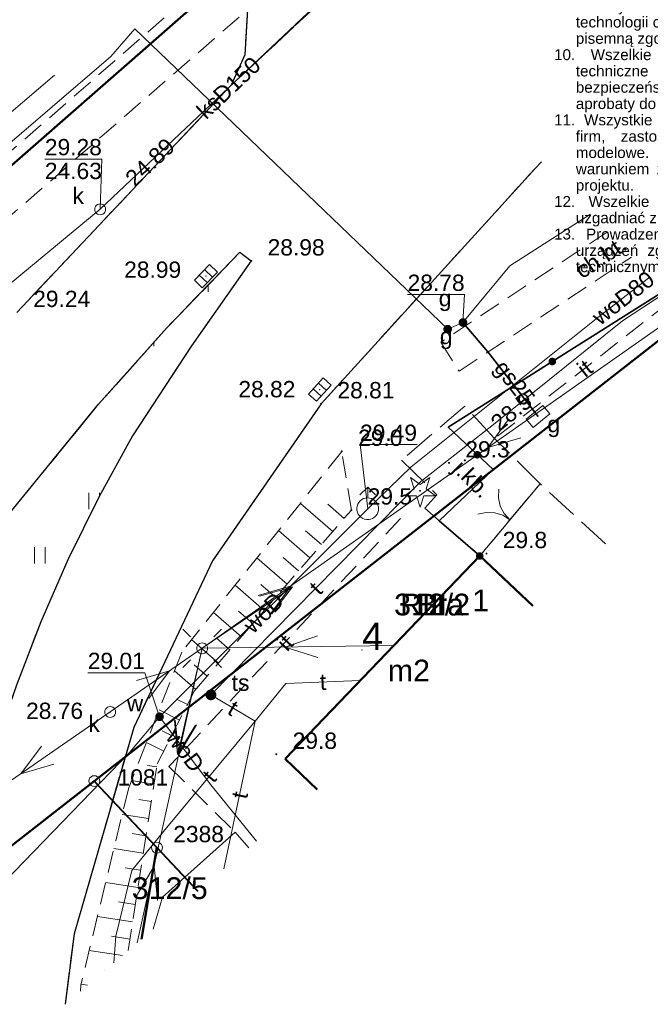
# Model space of a CAD drawing. Extents: x 5499164 to 5499301, y 5902019 to 5902134.
# Tile 8 of 18: x 5499254 to 5499283, y 5902050 to 5902095. Entities that reach past the tile are written whole.
import ezdxf
from ezdxf.enums import TextEntityAlignment as Align

# ---------------------------------------------------------------- set-up
doc = ezdxf.new("R2010")
doc.units = 0
doc.header["$PDSIZE"] = 0.75
for name, pattern in [('PRZER1-1', [2, 1, -1]), ('PRZER2-1', [3, 2, -1]), ('PRZER3-1', [4, 3, -1])]:
    doc.linetypes.add(name, pattern=pattern)
doc.layers.get('0').update_dxf_attribs({"linetype": 'CONTINUOUS', "lineweight": 13})
for name, color, linetype, lineweight in [('0Z_OPISY', 7, 'CONTINUOUS', 9), ('GEPADR', 7, 'CONTINUOUS', 18), ('GEPADR_O', 7, 'CONTINUOUS', 18), ('GEPPGD', 7, 'CONTINUOUS', 18), ('GEPPGD_O', 7, 'CONTINUOUS', 18), ('GESBZO', 7, 'CONTINUOUS', 50), ('GESBZO_O', 7, 'CONTINUOUS', 50), ('GSLKBR', 7, 'CONTINUOUS', 18), ('GSLKOG', 7, 'CONTINUOUS', 35), ('GSLKRW', 7, 'CONTINUOUS', 25), ('GSLTZI', 7, 'PRZER2-1', 18), ('GSLTZI_O', 7, 'PRZER2-1', 18), ('GSPWPN', 7, 'CONTINUOUS', 13), ('GSPWPN_O', 7, 'CONTINUOUS', 13), ('GSPWPS', 7, 'CONTINUOUS', 13), ('GSPWPS_O', 7, 'CONTINUOUS', 13), ('GSSKOA', 7, 'PRZER3-1', 18), ('GSSKOA_O', 7, 'PRZER3-1', 18), ('GSSKOD', 7, 'PRZER2-1', 18), ('GSSKOD_O', 7, 'PRZER2-1', 18), ('GSSKOG', 7, 'CONTINUOUS', 18), ('GSSOTW', 7, 'PRZER3-1', 18), ('GSSUTR', 7, 'PRZER2-1', 18), ('GSSZSN', 7, 'PRZER2-1', 18), ('GULLOB', 7, 'CONTINUOUS', 35), ('GUPELA', 7, 'CONTINUOUS', 18), ('GUPIWZ', 7, 'CONTINUOUS', 18), ('GUPIWZ_O', 7, 'CONTINUOUS', 18), ('GUPPRZ', 7, 'CONTINUOUS', 18), ('GUPPRZ_O', 7, 'CONTINUOUS', 18)]:
    doc.layers.add(name, color=color, linetype=linetype, lineweight=lineweight)
doc.layers.add('GESDZI', color=7, linetype='CONTINUOUS', true_color=0x008000)
doc.layers.add('GESDZI_O', color=7, linetype='CONTINUOUS', true_color=0x008000)
for name, color, linetype, lineweight, true_color in [('GESKKL', 7, 'PRZER3-1', 18, 0x24bc24), ('GESKKL_O', 7, 'PRZER3-1', 18, 0x24bc24), ('GESUZY', 7, 'PRZER1-1', 18, 0x008000), ('GESUZY_O', 7, 'PRZER1-1', 18, 0x008000), ('GSPRDI', 7, 'CONTINUOUS', 18, 0x008000), ('GULEPR', 1, 'CONTINUOUS', 18, 0xff0000), ('GULGPR', 7, 'CONTINUOUS', 18, 0xbfbf00), ('GULGPR_O', 7, 'CONTINUOUS', 18, 0xbfbf00), ('GULKPR', 7, 'CONTINUOUS', 18, 0x803300), ('GULKPR_O', 7, 'CONTINUOUS', 18, 0x803300), ('GULTPR', 7, 'CONTINUOUS', 18, 0xff9100), ('GULTPR_O', 7, 'CONTINUOUS', 18, 0xff9100), ('GULWPR', 5, 'CONTINUOUS', 18, 0x0000ff), ('GULWPR_O', 5, 'CONTINUOUS', 18, 0x0000ff), ('GUPELN', 1, 'CONTINUOUS', 18, 0xff0000), ('GUPGSG', 7, 'CONTINUOUS', 18, 0xbfbf00), ('GUPGSG_O', 7, 'CONTINUOUS', 18, 0xbfbf00), ('GUPGZA', 7, 'CONTINUOUS', 18, 0xbfbf00), ('GUPGZA_O', 7, 'CONTINUOUS', 18, 0xbfbf00), ('GUPKKS', 7, 'CONTINUOUS', 18, 0x803300), ('GUPKSD', 7, 'CONTINUOUS', 18, 0x803300), ('GUPKSD_O', 7, 'CONTINUOUS', 18, 0x803300), ('GUPTST', 7, 'CONTINUOUS', 18, 0xff9100), ('GUPTST_O', 7, 'CONTINUOUS', 18, 0xff9100), ('GUPWDT', 5, 'CONTINUOUS', 18, 0x0000ff), ('GUPWZA', 5, 'CONTINUOUS', 18, 0x0000ff), ('GUPWZA_O', 5, 'CONTINUOUS', 18, 0x0000ff)]:
    doc.layers.add(name, color=color, linetype=linetype, lineweight=lineweight, true_color=true_color)
doc.styles.add('ARIAL 2', font='ARIALN.TTF')
doc.styles.add('GEO-INFO', font='arial.ttf')

# ---------------------------------------------------------------- blocks, each defined once
blk = doc.blocks.new('EPPGS')
at = {"color": 0}
blk.add_lwpolyline([(0, 0.5), (0.154508, 0.475528), (0.293893, 0.404508), (0.404508, 0.293893), (0.475528, 0.154508), (0.5, 0), (0.475528, -0.154508), (0.404508, -0.293893), (0.293893, -0.404508), (0.154508, -0.475528), (0, -0.5), (-0.154508, -0.475528), (-0.293893, -0.404508), (-0.404508, -0.293893), (-0.475528, -0.154508), (-0.5, 0), (-0.475528, 0.154508), (-0.404508, 0.293893), (-0.293893, 0.404508), (-0.154508, 0.475528)], close=True, dxfattribs=at)
blk = doc.blocks.new('SUEP1')
at = {"color": 0}
blk.add_lwpolyline([(-1.5, -1), (1.5, 0), (-1.5, 1)], dxfattribs=at)
blk = doc.blocks.new('KOLO')
blk.add_hatch(color=0).paths.add_polyline_path([(-0.5, 0), (-0.482963, -0.12941), (-0.433013, -0.25), (-0.353553, -0.353553), (-0.25, -0.433013), (-0.12941, -0.482963), (0, -0.5), (0.12941, -0.482963), (0.25, -0.433013), (0.353553, -0.353553), (0.433013, -0.25), (0.482963, -0.12941), (0.5, 0), (0.482963, 0.12941), (0.433013, 0.25), (0.353553, 0.353553), (0.25, 0.433013), (0.12941, 0.482963), (0, 0.5), (-0.12941, 0.482963), (-0.25, 0.433013), (-0.353553, 0.353553), (-0.433013, 0.25), (-0.482963, 0.12941)])
blk = doc.blocks.new('OKRAG_PELNY')
at = {"color": 0}
blk.add_lwpolyline([(0, 0.5), (0.12941, 0.482963), (0.25, 0.433013), (0.353553, 0.353553), (0.433013, 0.25), (0.482963, 0.12941), (0.5, 0), (0.482963, -0.12941), (0.433013, -0.25), (0.353553, -0.353553), (0.25, -0.433013), (0.12941, -0.482963), (0, -0.5), (-0.12941, -0.482963), (-0.25, -0.433013), (-0.353553, -0.353553), (-0.433013, -0.25), (-0.482963, -0.12941), (-0.5, 0), (-0.482963, 0.12941), (-0.433013, 0.25), (-0.353553, 0.353553), (-0.25, 0.433013), (-0.12941, 0.482963)], close=True, dxfattribs=at)
blk = doc.blocks.new('SZAFA1')
at = {"color": 0}
blk.add_lwpolyline([(-1, -0.5), (-1, 0.5), (1, 0.5), (1, -0.5)], close=True, dxfattribs=at)
blk = doc.blocks.new('SUUS05')
at = {"color": 0}
blk.add_lwpolyline([(0.5, -0.25), (-0.5, -0.25), (-0.5, 0.25), (0.5, 0.25)], close=True, dxfattribs=at)
for points in [[(-0.175, -0.25), (-0.175, 0.25)], [(0.175, -0.25), (0.175, 0.25)]]:
    blk.add_lwpolyline(points, dxfattribs=at)
blk = doc.blocks.new('SUUS02')
at = {"color": 0}
for points in [[(-0.707107, 1.292893), (0, 2), (0.707107, 1.292893)], [(0, 1), (0, 2)]]:
    blk.add_lwpolyline(points, dxfattribs=at)
blk.add_lwpolyline([(0, 1), (0.173648, 0.984808), (0.34202, 0.939693), (0.5, 0.866025), (0.642788, 0.766044), (0.766044, 0.642788), (0.866025, 0.5), (0.939693, 0.34202), (0.984808, 0.173648), (1, 0), (0.984808, -0.173648), (0.939693, -0.34202), (0.866025, -0.5), (0.75575, -0.654861), (0.618159, -0.786053), (0.458227, -0.888835), (0.281733, -0.959493), (0.095056, -0.995472), (-0.095056, -0.995472), (-0.281733, -0.959493), (-0.458227, -0.888835), (-0.618159, -0.786053), (-0.75575, -0.654861), (-0.866025, -0.5), (-0.945001, -0.327068), (-0.989821, -0.142315), (-0.998867, 0.047582), (-0.971812, 0.235759), (-0.909632, 0.415415), (-0.814576, 0.580057), (-0.690079, 0.723734), (-0.540641, 0.841254), (-0.371662, 0.928368), (-0.189251, 0.981929)], close=True, dxfattribs=at)
blk = doc.blocks.new('SUEO')
blk.add_hatch(color=0).paths.add_polyline_path([(-0.002174, 0.089974), (0.023762, 0.086807), (0.042561, 0.0793), (0.060131, 0.066965), (0.076266, 0.047786), (0.086234, 0.025762), (0.089972, 0.002226), (0.088646, -0.015553), (0.081114, -0.038994), (0.066834, -0.060276), (0.049699, -0.075033), (0.027576, -0.085671), (0.004027, -0.08991), (-0.019639, -0.087831), (-0.040932, -0.080154), (-0.059082, -0.067892), (-0.073734, -0.051607), (-0.08374, -0.032979), (-0.089221, -0.011817), (-0.089063, 0.012951), (-0.082571, 0.035806), (-0.069528, 0.057148), (-0.048957, 0.075519), (-0.026898, 0.085887)])
at = {"color": 0}
for points in [[(-1.767767, 1.767767), (-1.06066, 1.06066)], [(1.767767, 1.767767), (1.06066, 1.06066)], [(-1.767767, -1.767767), (-1.06066, -1.06066)], [(1.767767, -1.767767), (1.06066, -1.06066)]]:
    blk.add_lwpolyline(points, dxfattribs=at)
blk = doc.blocks.new('POINT')
at = {"color": 0}
blk.add_point((0, 0), dxfattribs=at)
blk = doc.blocks.new('SLBRA')
at = {"color": 0}
for points in [[(1.732051, 1), (1.414214, 0.585786), (1, 0.267949), (0.517638, 0.068148), (0, 0)], [(0, 0), (0.517638, -0.068148), (1, -0.267949), (1.414214, -0.585786), (1.732051, -1)]]:
    blk.add_lwpolyline(points, dxfattribs=at)
blk = doc.blocks.new('SPDIP')
blk.add_hatch(color=0).paths.add_polyline_path([(0, -0.09), (0.027812, -0.085595), (0.052901, -0.072812), (0.072812, -0.052901), (0.085595, -0.027812), (0.09, 0), (0.085595, 0.027812), (0.072812, 0.052901), (0.052901, 0.072812), (0.027812, 0.085595), (0, 0.09), (-0.027812, 0.085595), (-0.052901, 0.072812), (-0.072812, 0.052901), (-0.085595, 0.027812), (-0.09, 0), (-0.085595, -0.027812), (-0.072812, -0.052901), (-0.052901, -0.072812), (-0.027812, -0.085595)])
at = {"color": 0}
blk.add_lwpolyline([(0.544942, 0.177062), (1.426676, -0.463555), (0.336792, -0.463555), (0, -1.500096), (-0.336792, -0.463555), (-1.426676, -0.463555), (-0.544942, 0.177062), (-0.881734, 1.213603), (0, 0.572986), (0.881734, 1.213603)], close=True, dxfattribs=at)
blk = doc.blocks.new('SUEP01')
at = {"color": 0}
for points in [[(7.039586, -1), (10.039586, 0), (7.039586, 1)], [(0, 0), (10, 0)]]:
    blk.add_lwpolyline(points, dxfattribs=at)

msp = doc.modelspace()

# ---------------------------------------------------------------- hatches: boundary and pattern name
at = {"layer": 'GSSUTR', "linetype": 'Continuous', "lineweight": 18, "true_color": 0x636363}
h = msp.add_hatch(dxfattribs=at)
h.set_pattern_fill('PTTU04', color=251, scale=0.5, style=0)
h.set_pattern_definition([(90, (5490000, 5900000), (-2.5, 2.5), [0.75, -4.25]), (90, (5490000.5, 5900000), (-2.5, 2.5), [0.75, -4.25])])
h.paths.add_polyline_path([(5499264.45, 5902084.32), (5499261.09, 5902080.84), (5499257.96, 5902077.33), (5499253.7, 5902072.12), (5499249.85, 5902066.48), (5499247.09, 5902060.87), (5499245.834, 5902057.251), (5499244.81, 5902053.56), (5499244.11, 5902050.3), (5499245.376, 5902050.954), (5499246.592, 5902051.699), (5499247.75, 5902052.53), (5499248.775, 5902053.381), (5499249.74, 5902054.3), (5499252.04, 5902058.8), (5499253.192, 5902061.574), (5499254.18, 5902064.41), (5499255.294, 5902067.317), (5499256.54, 5902070.17), (5499257.963, 5902073.055), (5499259.52, 5902075.87), (5499262.23, 5902080.01), (5499264.98, 5902083.92)], flags=0)

# ---------------------------------------------------------------- linework, layer by layer
at = {"layer": 'GESBZO', "color": 251, "linetype": 'Continuous', "lineweight": 50, "true_color": 0x636363, "elevation": 10.18}
for points in [[(5499266.532, 5902061.023), (5499275.483, 5902070.348), (5499277.923, 5902068.048)], [(5499268.011, 5902059.603), (5499266.532, 5902061.023)]]:
    msp.add_lwpolyline(points, dxfattribs=at)
at = {"layer": 'GESDZI', "linetype": 'Continuous', "lineweight": 40, "elevation": 10.22}
msp.add_lwpolyline([(5499266.52, 5902099.34), (5499250.47, 5902116.57), (5499236.23, 5902103.95), (5499231.11, 5902099.41), (5499228.52, 5902097.12), (5499244.1, 5902079.7)], close=True, dxfattribs=at)
for points in [[(5499267.375, 5902100.089), (5499266.52, 5902099.34), (5499244.1, 5902079.7), (5499226.84, 5902064.77), (5499217.9, 5902057.03), (5499214.29, 5902053.58), (5499203.44, 5902043.22), (5499210.33, 5902036.77), (5499225.045, 5902022.996)], [(5499244.343, 5902039.438), (5499244.33, 5902039.45), (5499247.98, 5902052.35), (5499257.76, 5902059.99), (5499285.068, 5902081.323)], [(5499285.068, 5902081.323), (5499257.76, 5902059.99), (5499260.64, 5902056.93), (5499262.526, 5902054.93)], [(5499260.64, 5902056.93), (5499257.76, 5902059.99), (5499247.98, 5902052.35), (5499244.33, 5902039.45), (5499244.343, 5902039.438)], [(5499259.932, 5902052.72), (5499260.64, 5902056.93)], [(5499262.526, 5902054.93), (5499260.64, 5902056.93), (5499259.932, 5902052.72)]]:
    msp.add_lwpolyline(points, dxfattribs=at)
at = {"layer": 'GESKKL', "color": 251, "linetype": 'PRZER3-1', "lineweight": 18, "ltscale": 0.5, "true_color": 0x636363, "elevation": 10.06}
msp.add_lwpolyline([(5499285.068, 5902081.323), (5499257.76, 5902059.99), (5499260.64, 5902056.93), (5499259.932, 5902052.72)], dxfattribs=at)
at = {"layer": 'GESUZY', "color": 251, "linetype": 'PRZER1-1', "lineweight": 18, "ltscale": 0.5, "true_color": 0x636363, "elevation": 10.08}
msp.add_lwpolyline([(5499266.52, 5902099.34), (5499250.47, 5902116.57), (5499236.23, 5902103.95), (5499231.11, 5902099.41), (5499228.52, 5902097.12), (5499244.1, 5902079.7)], close=True, dxfattribs=at)
for points in [[(5499267.375, 5902100.089), (5499266.52, 5902099.34), (5499244.1, 5902079.7), (5499226.84, 5902064.77), (5499217.9, 5902057.03), (5499214.29, 5902053.58), (5499203.44, 5902043.22), (5499210.33, 5902036.77), (5499225.045, 5902022.996)], [(5499244.343, 5902039.438), (5499244.33, 5902039.45), (5499247.98, 5902052.35), (5499257.76, 5902059.99), (5499285.068, 5902081.323)], [(5499285.068, 5902081.323), (5499257.76, 5902059.99), (5499260.64, 5902056.93), (5499259.932, 5902052.72)], [(5499257.76, 5902059.99), (5499247.98, 5902052.35), (5499244.33, 5902039.45), (5499244.343, 5902039.438)], [(5499259.932, 5902052.72), (5499260.64, 5902056.93), (5499257.76, 5902059.99)]]:
    msp.add_lwpolyline(points, dxfattribs=at)
at = {"layer": 'GSLKBR', "color": 251, "linetype": 'Continuous', "lineweight": 18, "true_color": 0x636363, "elevation": 10.18}
msp.add_lwpolyline([(5499278.265, 5902073.67), (5499275.483, 5902070.348)], dxfattribs=at)
at = {"layer": 'GSLKOG', "color": 251, "linetype": 'Continuous', "lineweight": 35, "true_color": 0x636363, "elevation": 10.18}
msp.add_lwpolyline([(5499275.483, 5902070.348), (5499273.623, 5902071.96), (5499276.094, 5902074.318), (5499274.035, 5902076.266), (5499283.773, 5902082.429), (5499284.268, 5902082.172)], dxfattribs=at)
at = {"layer": 'GSLKRW', "color": 251, "linetype": 'Continuous', "lineweight": 25, "true_color": 0x636363, "elevation": 10.18}
for points in [[(5499263.41, 5902102.9), (5499264.37, 5902098.06), (5499264.81, 5902095.48), (5499264.68, 5902093.4), (5499264.06, 5902092.01), (5499254.2, 5902081.55)], [(5499278.316, 5902088.484), (5499278.03, 5902088.17), (5499268.19, 5902077.35), (5499263.2, 5902070.12), (5499259.57, 5902062.46), (5499256.83, 5902052.96), (5499256.422, 5902049.729)]]:
    msp.add_lwpolyline(points, dxfattribs=at)
msp.add_lwpolyline([(5499264.45, 5902084.32), (5499264.98, 5902083.92), (5499262.23, 5902080.01), (5499259.52, 5902075.87), (5499257.963, 5902073.055), (5499256.54, 5902070.17), (5499255.294, 5902067.317), (5499254.18, 5902064.41), (5499253.192, 5902061.574), (5499252.04, 5902058.8), (5499249.74, 5902054.3), (5499248.775, 5902053.381), (5499247.75, 5902052.53), (5499246.592, 5902051.699), (5499245.376, 5902050.954), (5499244.11, 5902050.3), (5499244.81, 5902053.56), (5499245.834, 5902057.251), (5499247.09, 5902060.87), (5499249.85, 5902066.48), (5499253.7, 5902072.12), (5499257.96, 5902077.33), (5499261.09, 5902080.84)], close=True, dxfattribs=at)
at = {"layer": 'GSLTZI', "color": 251, "linetype": 'PRZER2-1', "lineweight": 18, "ltscale": 0.5, "true_color": 0x636363, "elevation": 10.1}
for points in [[(5499276.302, 5902075.856), (5499284.324, 5902082.112)], [(5499271.847, 5902072.079), (5499261.194, 5902060.664), (5499264.23, 5902057.649)]]:
    msp.add_lwpolyline(points, dxfattribs=at)
at = {"layer": 'GSSKOA', "color": 251, "linetype": 'PRZER3-1', "lineweight": 18, "ltscale": 0.5, "true_color": 0x636363, "elevation": 10.18}
for points in [[(5499269.878, 5902097.434), (5499264.06, 5902092.01), (5499254.2, 5902081.55)], [(5499256.422, 5902049.729), (5499256.83, 5902052.96), (5499259.57, 5902062.46), (5499263.2, 5902070.12), (5499268.19, 5902077.35), (5499278.03, 5902088.17), (5499278.316, 5902088.484)]]:
    msp.add_lwpolyline(points, dxfattribs=at)
for points in [[(5499246.592, 5902051.699), (5499247.75, 5902052.53), (5499248.775, 5902053.381), (5499249.74, 5902054.3), (5499252.04, 5902058.8), (5499253.192, 5902061.574), (5499254.18, 5902064.41), (5499255.294, 5902067.317), (5499256.54, 5902070.17), (5499257.963, 5902073.055), (5499259.52, 5902075.87), (5499262.23, 5902080.01), (5499264.98, 5902083.92), (5499264.45, 5902084.32), (5499261.09, 5902080.84), (5499257.96, 5902077.33), (5499253.7, 5902072.12), (5499249.85, 5902066.48), (5499247.09, 5902060.87), (5499245.834, 5902057.251), (5499244.81, 5902053.56), (5499244.11, 5902050.3), (5499245.376, 5902050.954)], [(5499276.165, 5902075.752), (5499274.803, 5902077.244), (5499271.882, 5902074.751), (5499273.517, 5902073.166), (5499272.954, 5902072.54), (5499275.483, 5902070.348), (5499278.265, 5902073.67)]]:
    msp.add_lwpolyline(points, close=True, dxfattribs=at)
at = {"layer": 'GSSKOD', "color": 251, "linetype": 'PRZER2-1', "lineweight": 18, "ltscale": 0.5, "true_color": 0x636363, "elevation": 10.18}
msp.add_lwpolyline([(5499239.571, 5902076.471), (5499238.95, 5902075.93), (5499237.68, 5902074.82), (5499224.12, 5902063.08), (5499209.01, 5902063.11), (5499208.36, 5902061.55), (5499225.79, 5902061.6), (5499239.89, 5902073.82), (5499264.81, 5902095.48), (5499264.37, 5902098.06)], close=True, dxfattribs=at)
msp.add_lwpolyline([(5499281.356, 5902085.26), (5499273.7, 5902080.18), (5499274.53, 5902078.85), (5499282.459, 5902084.09)], dxfattribs=at)
at = {"layer": 'GSSKOG', "color": 251, "linetype": 'Continuous', "lineweight": 18, "true_color": 0x636363, "elevation": 10.18}
for points in [[(5499264.23, 5902057.649), (5499260.897, 5902054.654), (5499260.474, 5902053.181)], [(5499264.867, 5902056.924), (5499264.23, 5902057.649)]]:
    msp.add_lwpolyline(points, dxfattribs=at)
at = {"layer": 'GSSOTW', "color": 251, "linetype": 'PRZER3-1', "lineweight": 18, "ltscale": 0.5, "true_color": 0x636363, "elevation": 10.18}
for points in [[(5499251.665, 5902098.635), (5499259.78, 5902106.15), (5499263.41, 5902102.9), (5499264.37, 5902098.06), (5499264.81, 5902095.48), (5499264.68, 5902093.4), (5499264.06, 5902092.01), (5499269.878, 5902097.434)], [(5499281.271, 5902070.901), (5499278.265, 5902073.67), (5499275.483, 5902070.348), (5499277.923, 5902068.048)]]:
    msp.add_lwpolyline(points, dxfattribs=at)
at = {"layer": 'GSSUTR', "color": 251, "linetype": 'PRZER2-1', "lineweight": 18, "ltscale": 0.5, "true_color": 0x636363, "elevation": 10.1}
msp.add_lwpolyline([(5499246.592, 5902051.699), (5499247.75, 5902052.53), (5499248.775, 5902053.381), (5499249.74, 5902054.3), (5499252.04, 5902058.8), (5499253.192, 5902061.574), (5499254.18, 5902064.41), (5499255.294, 5902067.317), (5499256.54, 5902070.17), (5499257.963, 5902073.055), (5499259.52, 5902075.87), (5499262.23, 5902080.01), (5499264.98, 5902083.92), (5499264.45, 5902084.32), (5499261.09, 5902080.84), (5499257.96, 5902077.33), (5499253.7, 5902072.12), (5499249.85, 5902066.48), (5499247.09, 5902060.87), (5499245.834, 5902057.251), (5499244.81, 5902053.56), (5499244.11, 5902050.3), (5499245.376, 5902050.954)], close=True, dxfattribs=at)
at = {"layer": 'GSSZSN', "color": 251, "linetype": 'PRZER2-1', "lineweight": 18, "ltscale": 0.5, "true_color": 0x636363, "elevation": 10.06}
for points in [[(5499269.58, 5902072.46), (5499269.14, 5902075.16), (5499261.78, 5902065.92), (5499259.34, 5902059.68), (5499257.14, 5902050.61), (5499257.13, 5902050.332)], [(5499259.312, 5902052.192), (5499260.65, 5902060.78), (5499262.37, 5902064.15), (5499269.58, 5902072.46)]]:
    msp.add_lwpolyline(points, dxfattribs=at)
at = {"layer": 'GSSZSN', "color": 251, "linetype": 'Continuous', "lineweight": 18, "true_color": 0x636363, "elevation": 10.06, "flags": 128}
for points in [[(5499268.725, 5902071.474), (5499267.234, 5902072.767)], [(5499269.25, 5902072.079), (5499268.492, 5902072.737)], [(5499267.675, 5902070.264), (5499266.235, 5902071.513)], [(5499268.2, 5902070.869), (5499267.467, 5902071.504)], [(5499266.624, 5902069.054), (5499265.236, 5902070.258)], [(5499267.149, 5902069.659), (5499266.442, 5902070.272)], [(5499266.099, 5902068.448), (5499265.418, 5902069.04)], [(5499265.574, 5902067.843), (5499264.237, 5902069.004)], [(5499264.524, 5902066.633), (5499263.237, 5902067.75)], [(5499265.049, 5902067.238), (5499264.393, 5902067.807)], [(5499263.474, 5902065.423), (5499262.238, 5902066.495)], [(5499263.999, 5902066.028), (5499263.369, 5902066.575)], [(5499262.424, 5902064.212), (5499261.445, 5902065.062)], [(5499262.949, 5902064.818), (5499262.352, 5902065.336)], [(5499262.043, 5902063.51), (5499261.541, 5902063.767)], [(5499261.679, 5902062.797), (5499260.745, 5902063.273)], [(5499261.315, 5902062.083), (5499260.883, 5902062.303)], [(5499260.951, 5902061.369), (5499260.159, 5902061.774)], [(5499260.629, 5902060.642), (5499260.199, 5902060.709)], [(5499260.505, 5902059.851), (5499259.47, 5902060.012)], [(5499260.382, 5902059.059), (5499259.807, 5902059.148)], [(5499260.259, 5902058.267), (5499259.043, 5902058.457)], [(5499260.135, 5902057.476), (5499259.495, 5902057.576)], [(5499260.012, 5902056.684), (5499258.664, 5902056.894)], [(5499259.889, 5902055.893), (5499259.182, 5902056.003)], [(5499259.765, 5902055.101), (5499258.285, 5902055.332)], [(5499259.642, 5902054.309), (5499258.869, 5902054.43)], [(5499259.519, 5902053.518), (5499257.906, 5902053.769)], [(5499259.395, 5902052.726), (5499258.556, 5902052.857)], [(5499259.051, 5902051.969), (5499257.527, 5902052.206)], [(5499258.246, 5902051.284), (5499258.243, 5902051.284)], [(5499257.442, 5902050.598), (5499257.148, 5902050.644)]]:
    msp.add_lwpolyline(points, dxfattribs=at)
at = {"layer": 'GULEPR', "color": 251, "linetype": 'Continuous', "lineweight": 18, "true_color": 0x636363, "elevation": 10.14}
for points in [[(5499218.748, 5902069.934), (5499217.897, 5902068.427), (5499222.976, 5902064.413), (5499225.459, 5902066.14), (5499235.4, 5902074.941), (5499255.937, 5902092.473)], [(5499262.72, 5902066.1), (5499284.794, 5902081.614)], [(5499262.72, 5902066.1), (5499258.492, 5902063.172), (5499215.756, 5902033.576)], [(5499262.72, 5902066.1), (5499259.728, 5902052.546)], [(5499262.72, 5902066.1), (5499271.531, 5902066.231)]]:
    msp.add_lwpolyline(points, dxfattribs=at)
at = {"layer": 'GULGPR', "color": 251, "linetype": 'Continuous', "lineweight": 18, "true_color": 0x636363, "elevation": 10.14}
for points in [[(5499280.583, 5902086.079), (5499276.86, 5902083.69), (5499274.711, 5902081.086), (5499274.01, 5902080.78), (5499259.62, 5902094.6), (5499258.52, 5902093.33), (5499237.25, 5902075.08), (5499218.22, 5902058.25), (5499216.45, 5902058.61), (5499213.24, 5902059.6), (5499208.99, 5902060.19), (5499202.52, 5902066.06), (5499201.04, 5902067.54), (5499183.31, 5902084.04), (5499180.251, 5902086.709)], [(5499278.166, 5902076.765), (5499275.851, 5902079.731), (5499274.711, 5902081.086)]]:
    msp.add_lwpolyline(points, dxfattribs=at)
at = {"layer": 'GULKPR', "color": 251, "linetype": 'Continuous', "lineweight": 18, "true_color": 0x636363, "elevation": 10.14}
for points in [[(5499258.029, 5902086.294), (5499269.837, 5902097.477)], [(5499233.528, 5902069.12), (5499246.793, 5902077.003), (5499258.029, 5902086.294)]]:
    msp.add_lwpolyline(points, dxfattribs=at)
at = {"layer": 'GULLOB', "color": 251, "linetype": 'Continuous', "lineweight": 35, "true_color": 0x636363, "elevation": 10.12}
msp.add_lwpolyline([(5499278.166, 5902076.765), (5499275.851, 5902079.731), (5499274.711, 5902081.086)], dxfattribs=at)
at = {"layer": 'GULTPR', "color": 251, "linetype": 'Continuous', "lineweight": 18, "true_color": 0x636363, "elevation": 10.14}
for points in [[(5499284.003, 5902082.452), (5499282.048, 5902081.166), (5499276.121, 5902076.401), (5499272.767, 5902073.766), (5499263.122, 5902063.96)], [(5499265.157, 5902062.747), (5499266.568, 5902064.487), (5499269.981, 5902064.616)], [(5499265.157, 5902062.747), (5499263.122, 5902063.96)], [(5499258.656, 5902051.633), (5499258.753, 5902052.853), (5499259.488, 5902055.884), (5499260.938, 5902057.676), (5499265.157, 5902062.747)], [(5499263.723, 5902055.95), (5499265.157, 5902062.747)]]:
    msp.add_lwpolyline(points, dxfattribs=at)
at = {"layer": 'GULWPR', "color": 251, "linetype": 'Continuous', "lineweight": 18, "true_color": 0x636363, "elevation": 10.14}
for points in [[(5499280.835, 5902081.257), (5499283.315, 5902083.182)], [(5499260.76, 5902062.95), (5499270.33, 5902072.52), (5499272.333, 5902074.443), (5499280.835, 5902081.257)], [(5499186.739, 5902055.649), (5499222.671, 5902023.326), (5499259.401, 5902061.323), (5499260.76, 5902062.95)], [(5499265.216, 5902057.222), (5499263.12, 5902059.82), (5499260.76, 5902062.95)]]:
    msp.add_lwpolyline(points, dxfattribs=at)
at = {"layer": 'GUPPRZ_O', "color": 251, "linetype": 'Continuous', "lineweight": 9, "true_color": 0x636363, "elevation": 10.8, "flags": 128}
for points in [[(5499255.487, 5902088.607), (5499258.108, 5902088.607), (5499258.029, 5902086.294)], [(5499255.487, 5902088.607), (5499258.108, 5902088.607)], [(5499272.167, 5902082.373), (5499274.788, 5902082.373), (5499274.711, 5902081.086)], [(5499272.599, 5902075.472), (5499269.978, 5902075.472), (5499270.33, 5902072.52)], [(5499257.461, 5902064.978), (5499260.082, 5902064.978), (5499260.76, 5902062.95)]]:
    msp.add_lwpolyline(points, dxfattribs=at)

# ---------------------------------------------------------------- block references
at = {"layer": 'GEPADR', "color": 251, "lineweight": 18, "true_color": 0x636363}
msp.add_blockref('POINT', (5499270.07, 5902066.03, 10.28), dxfattribs=at)
at = {"layer": 'GEPPGD', "color": 251, "lineweight": 18, "true_color": 0x636363, "xscale": 0.5, "yscale": 0.5}
for p in [(5499257.76, 5902059.99, 10.24), (5499260.64, 5902056.93, 10.24)]:
    msp.add_blockref('EPPGS', p, dxfattribs=at)
at = {"layer": 'GSLKBR', "color": 251, "lineweight": 18, "true_color": 0x636363, "xscale": 0.75, "yscale": 0.75, "rotation": 140.0557084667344}
msp.add_blockref('SLBRA', (5499276.874, 5902072.009, 10.18), dxfattribs=at)
at = {"layer": 'GSLKOG', "color": 251, "lineweight": 35, "true_color": 0x636363, "xscale": 0.35, "yscale": 0.35}
for p in [(5499278.821, 5902079.295, 10.18), (5499275.369, 5902075.004, 10.18), (5499275.483, 5902070.348, 10.18)]:
    msp.add_blockref('KOLO', p, dxfattribs=at)
at = {"layer": 'GSPRDI', "color": 251, "lineweight": 18, "true_color": 0x636363, "xscale": 0.5, "yscale": 0.5}
msp.add_blockref('SPDIP', (5499272.741, 5902073.344, 10.12), dxfattribs=at)
at = {"layer": 'GSPWPN', "color": 251, "lineweight": 13, "true_color": 0x636363, "xscale": 0.09, "yscale": 0.09}
for p in [(5499269.14, 5902075.16, 10.08), (5499274.07, 5902074.63, 10.08), (5499269.58, 5902072.46, 10.08), (5499275.792, 5902070.457, 10.08), (5499266.13, 5902061.225, 10.08)]:
    msp.add_blockref('KOLO', p, dxfattribs=at)
at = {"layer": 'GSPWPS', "color": 251, "lineweight": 13, "true_color": 0x636363, "xscale": 0.09, "yscale": 0.09}
for p in [(5499264.98, 5902083.92, 10.08), (5499268.19, 5902077.35, 10.08)]:
    msp.add_blockref('KOLO', p, dxfattribs=at)
at = {"layer": 'GULEPR', "color": 251, "lineweight": 18, "true_color": 0x636363, "xscale": 0.5, "yscale": 0.5}
for p, rotation in [((5499276.468, 5902075.763, 10.15), 215.1005781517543), ((5499266.197, 5902068.544, 10.15), 35.1005781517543), ((5499267.281, 5902066.168, 10.15), 180.8510209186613), ((5499260.606, 5902064.636, 10.15), 34.70375216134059), ((5499261.804, 5902061.95, 10.15), 257.5523730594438), ((5499254.999, 5902060.753, 10.15), 214.7037522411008), ((5499260.345, 5902055.341, 10.15), 77.55237305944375)]:
    msp.add_blockref('SUEP1', p, dxfattribs=dict(at, rotation=rotation))
at = {"layer": 'GUPELA', "color": 251, "lineweight": 18, "true_color": 0x636363, "xscale": 0.5, "yscale": 0.5}
for name, p in [('SUEO', (5499262.72, 5902066.1, 10.15)), ('OKRAG_PELNY', (5499262.72, 5902066.1, 10.16))]:
    msp.add_blockref(name, p, dxfattribs=at)
at = {"layer": 'GUPELN', "color": 251, "lineweight": 18, "true_color": 0x636363, "xscale": 0.5, "yscale": 0.5}
for rotation in [34.23341719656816, 257.0063685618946]:
    msp.add_blockref('SUEP01', (5499262.72, 5902066.1, 10.14), dxfattribs=dict(at, rotation=rotation))
at = {"layer": 'GUPGSG', "color": 251, "lineweight": 18, "true_color": 0x636363, "xscale": 0.5, "yscale": 0.5, "rotation": 39.85100190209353}
msp.add_blockref('SZAFA1', (5499278.166, 5902076.765, 10.16), dxfattribs=at)
at = {"layer": 'GUPGZA', "color": 251, "lineweight": 18, "true_color": 0x636363, "xscale": 0.4, "yscale": 0.4}
for p in [(5499274.711, 5902081.086, 10.16), (5499274.01, 5902080.78, 10.16)]:
    msp.add_blockref('KOLO', p, dxfattribs=at)
at = {"layer": 'GUPIWZ', "color": 251, "lineweight": 18, "true_color": 0x636363, "xscale": 0.5, "yscale": 0.5}
msp.add_blockref('OKRAG_PELNY', (5499258.492, 5902063.172, 10.18), dxfattribs=at)
at = {"layer": 'GUPKKS', "color": 251, "lineweight": 18, "true_color": 0x636363}
for p, rotation in [((5499262.89, 5902083.22, 10.16), 46.00500234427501), ((5499268.13, 5902078, 10.16), 227.7159970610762)]:
    msp.add_blockref('SUUS05', p, dxfattribs=dict(at, rotation=rotation))
at = {"layer": 'GUPKSD', "color": 251, "lineweight": 18, "true_color": 0x636363, "xscale": 0.5, "yscale": 0.5}
msp.add_blockref('OKRAG_PELNY', (5499258.029, 5902086.294, 10.16), dxfattribs=at)
at = {"layer": 'GUPPRZ', "color": 251, "lineweight": 18, "true_color": 0x636363}
for p in [(5499259.368, 5902087.563, 10.16), (5499258.029, 5902086.294, 10.16), (5499262.89, 5902083.22, 10.16), (5499274.711, 5902081.086, 10.16), (5499268.13, 5902078, 10.16), (5499276.121, 5902076.401, 10.16), (5499270.33, 5902072.52, 10.16), (5499258.492, 5902063.172, 10.16), (5499260.76, 5902062.95, 10.16)]:
    msp.add_blockref('POINT', p, dxfattribs=at)
at = {"layer": 'GUPTST', "color": 251, "lineweight": 18, "true_color": 0x636363, "xscale": 0.5, "yscale": 0.5}
msp.add_blockref('KOLO', (5499263.122, 5902063.96, 10.16), dxfattribs=at)
at = {"layer": 'GUPWDT', "color": 251, "lineweight": 18, "true_color": 0x636363, "xscale": 0.5, "yscale": 0.5}
msp.add_blockref('SUUS02', (5499270.33, 5902072.52, 10.16), dxfattribs=at)
at = {"layer": 'GUPWZA', "color": 251, "lineweight": 18, "true_color": 0x636363, "xscale": 0.4, "yscale": 0.4}
msp.add_blockref('KOLO', (5499260.76, 5902062.95, 10.16), dxfattribs=at)

# ---------------------------------------------------------------- texts
at = {"layer": '0Z_OPISY', "insert": (5499278.901, 5902114.67), "char_height": 0.500164, "width": 19.67088, "attachment_point": 1, "line_spacing_factor": 0.9, "style": 'ARIAL 2'}
msp.add_mtext('\\pxi-2,l2,qj,t2;{\\fArial|b0|i0|c238|p34;\\~\\~ UWAGI:\\P1. ^IWszystkie wymiary i rzędne należy sprawdzić na budowie, a zaistniałe niezgodności pomiędzy projektem architektoniczno-budowlanym i pozostałymi opracowaniami branżowymi należy wyjaśnić i uzgodnić z Głównym Projektantem.\\P2. ^IWszystkie systemowe rozwiązania detali wykonać zgodnie ze sztuką budowlaną\\P3.^IIzolacje wykonać zgodnie ze sztuką budowlaną zapewniając ciągłość izolacji\\P4. ^IPrzed zamówieniem elementów o małej tolerancji wymiarowej sprawdzić ilość i wymiary otworów na budowie\\P5. ^ISzczegółowe projekty instalacji sanitarnych, elektrycznych, teletechnicznych są tematem odpowiednich opracowań branżowych. \\P   ^IW przypadku wystąpienia rozbieżności pomiędzy poszczególnymi opracowaniami lub braku informacji należy uzgodnić rozwiązanie z autorem projektu.\\P6. ^IElementy konstrukcyjne są określone szczegółowo w projekcie konstrukcyjnym.\\P7. ^IUwagi i opisy zamieszczone w części opisowej projektu są integralną częścią niniejszego opracowania.\\P8.\\~^IZabezpieczenia pożarowe wykonać wg opisu technicznego, wszystkie elementy drewniane należy zabezpieczyć do klasy NRO\\P9.\\~^IZmiany materiałów budowlanych, wykończeniowych, technologii czy urządzeń mogą być wprowadzane jedynie za pisemną zgodą Autora projektu.\\P10. Wszelkie materiały użyte w projekcie, rozwiązania techniczne i urządzenia muszą odpowiadać normom bezpieczeństwa ppoż. i bhp; posiadać odpowiednie atesty i aprobaty do stosowania w budownictwie.\\P11. Wszystkie wymienione w projekcie nazwy producentów, firm, zastosowanych wyrobów należy traktować jako modelowe. Można zastosować inne rozwiązania pod warunkiem że będą równoważne i uzgodnione z Autorem projektu.\\P12. Wszelkie elementy wykończenia i kolorystyki należy uzgadniać z Autorem projektu.\\P13. Prowadzenie poszczególnych instalacji oraz lokalizacja urządzeń zgodnie z projektami branżowymi oraz opisem technicznym.}', dxfattribs=at)
at = {"layer": 'GEPADR_O', "color": 251, "linetype": 'Continuous', "lineweight": 0, "true_color": 0x636363, "style": 'GEO-INFO'}
msp.add_text('4', height=1.25, dxfattribs=at).set_placement((5499270.07, 5902066.03, 10.8))
at = {"layer": 'GEPPGD_O', "color": 251, "linetype": 'Continuous', "lineweight": 0, "true_color": 0x636363, "style": 'GEO-INFO'}
msp.add_text('1081', height=0.75, dxfattribs=at).set_placement((5499258.829, 5902060.535, 10.8), align=Align.TOP_LEFT)
msp.add_text('2388', height=0.75, dxfattribs=at).set_placement((5499261.39, 5902057.18, 10.8))
at = {"layer": 'GESBZO_O', "color": 251, "linetype": 'Continuous', "lineweight": 0, "true_color": 0x636363, "style": 'GEO-INFO'}
msp.add_text('1', height=1, dxfattribs=at).set_placement((5499275.526, 5902068.303, 10.8), align=Align.MIDDLE)
msp.add_text('m2', height=1, dxfattribs=at).set_placement((5499272.227, 5902065.076, 10.8), align=Align.MIDDLE_CENTER)
at = {"layer": 'GESDZI_O', "linetype": 'Continuous', "lineweight": 40, "style": 'GEO-INFO'}
for s, p in [('312/2', (5499273.293, 5902068.114, 10.8)), ('312/5', (5499261.229, 5902055.065, 10.8))]:
    msp.add_text(s, height=1, dxfattribs=at).set_placement(p, align=Align.MIDDLE_CENTER)
at = {"layer": 'GESKKL_O', "color": 251, "linetype": 'Continuous', "lineweight": 0, "true_color": 0x636363, "style": 'GEO-INFO'}
msp.add_text('RIIIa', height=1, dxfattribs=at).set_placement((5499273.293, 5902068.114, 10.8), align=Align.MIDDLE_CENTER)
at = {"layer": 'GESUZY_O', "color": 251, "linetype": 'Continuous', "lineweight": 0, "true_color": 0x636363, "style": 'GEO-INFO'}
msp.add_text('Br', height=1, dxfattribs=at).set_placement((5499273.293, 5902068.114, 10.8), align=Align.MIDDLE_CENTER)
at = {"layer": 'GSLTZI_O', "color": 251, "linetype": 'Continuous', "lineweight": 0, "true_color": 0x636363, "style": 'GEO-INFO'}
msp.add_text('it', height=0.75, rotation=37.9535, dxfattribs=at).set_placement((5499280.313, 5902078.984, 10.8), align=Align.MIDDLE_CENTER)
msp.add_text('it', height=0.75, rotation=46.9762, dxfattribs=at).set_placement((5499266.52, 5902066.372, 10.8), align=Align.MIDDLE)
at = {"layer": 'GSPWPN_O', "color": 251, "linetype": 'Continuous', "lineweight": 0, "true_color": 0x636363, "style": 'GEO-INFO'}
for s, p in [('29.0', (5499269.89, 5902075.41, 10.8)), ('29.3', (5499274.82, 5902074.88, 10.8)), ('29.5', (5499270.33, 5902072.71, 10.8)), ('29.8', (5499276.542, 5902070.707, 10.8)), ('29.8', (5499266.88, 5902061.475, 10.8))]:
    msp.add_text(s, height=0.75, dxfattribs=at).set_placement(p)
at = {"layer": 'GSPWPS_O', "color": 251, "linetype": 'Continuous', "lineweight": 0, "true_color": 0x636363, "style": 'GEO-INFO'}
for s, p in [('28.98', (5499265.73, 5902084.17, 10.8)), ('29.24', (5499254.95, 5902081.8, 10.8)), ('28.81', (5499268.94, 5902077.6, 10.8))]:
    msp.add_text(s, height=0.75, dxfattribs=at).set_placement(p)
at = {"layer": 'GSSKOA_O', "color": 251, "linetype": 'Continuous', "lineweight": 0, "true_color": 0x636363, "style": 'GEO-INFO'}
msp.add_text('j.kb.', height=0.75, rotation=315.2425, dxfattribs=at).set_placement((5499275.073, 5902073.826, 10.8), align=Align.MIDDLE)
at = {"layer": 'GSSKOD_O', "color": 251, "linetype": 'Continuous', "lineweight": 0, "true_color": 0x636363, "style": 'GEO-INFO'}
msp.add_text('ch.bt.', height=0.75, rotation=33.5655, dxfattribs=at).set_placement((5499281.045, 5902084.105, 10.8), align=Align.MIDDLE)
at = {"layer": 'GULGPR_O', "color": 251, "linetype": 'Continuous', "lineweight": 0, "true_color": 0x636363, "style": 'GEO-INFO'}
msp.add_text('gs25', height=0.75, rotation=307.9725, dxfattribs=at).set_placement((5499277.009, 5902078.248, 10.8), align=Align.MIDDLE)
at = {"layer": 'GULKPR_O', "color": 251, "linetype": 'Continuous', "lineweight": 0, "true_color": 0x636363, "style": 'GEO-INFO'}
msp.add_text('ksD150', height=0.75, rotation=43.4422, dxfattribs=at).set_placement((5499263.933, 5902091.886, 10.8), align=Align.MIDDLE_CENTER)
at = {"layer": 'GULTPR_O', "color": 251, "linetype": 'Continuous', "lineweight": 0, "true_color": 0x636363, "style": 'GEO-INFO'}
for rotation, p in [(45.473, (5499267.944, 5902068.863, 10.8)), (50.239, (5499263.047, 5902060.211, 10.8)), (78.0874, (5499264.44, 5902059.348, 10.8))]:
    msp.add_text('t', height=0.75, rotation=rotation, dxfattribs=at).set_placement(p, align=Align.MIDDLE_CENTER)
for rotation, p in [(2.1657, (5499268.275, 5902064.552, 10.8)), (329.1974, (5499264.139, 5902063.353, 10.8))]:
    msp.add_text('t', height=0.75, rotation=rotation, dxfattribs=at).set_placement(p, align=Align.MIDDLE)
at = {"layer": 'GULWPR_O', "color": 251, "linetype": 'Continuous', "lineweight": 0, "true_color": 0x636363, "style": 'GEO-INFO'}
for s, rotation, p in [('woD80', 37.8165, (5499282.075, 5902082.219, 10.8)), ('woD', 307.0202, (5499261.94, 5902061.385, 10.8))]:
    msp.add_text(s, height=0.75, rotation=rotation, dxfattribs=at).set_placement(p, align=Align.MIDDLE_CENTER)
msp.add_text('woD', height=0.75, rotation=45, dxfattribs=at).set_placement((5499265.545, 5902067.735, 10.8), align=Align.MIDDLE)
at = {"layer": 'GUPGSG_O', "color": 251, "linetype": 'Continuous', "lineweight": 0, "true_color": 0x636363, "style": 'GEO-INFO'}
msp.add_text('g', height=0.75, dxfattribs=at).set_placement((5499279.179, 5902075.813, 10.8), align=Align.BOTTOM_RIGHT)
msp.add_text('g', height=0.75, dxfattribs=at).set_placement((5499279.179, 5902075.813, 10.8), align=Align.BOTTOM_RIGHT)
msp.add_text('g', height=0.75, dxfattribs=at).set_placement((5499279.179, 5902075.813, 10.8), align=Align.BOTTOM_RIGHT)
msp.add_text('g', height=0.75, dxfattribs=at).set_placement((5499279.179, 5902075.813, 10.8), align=Align.BOTTOM_RIGHT)
msp.add_text('g', height=0.75, dxfattribs=at).set_placement((5499279.179, 5902075.813, 10.8), align=Align.BOTTOM_RIGHT)
at = {"layer": 'GUPGZA_O', "color": 251, "linetype": 'Continuous', "lineweight": 0, "true_color": 0x636363, "style": 'GEO-INFO'}
msp.add_text('g', height=0.75, dxfattribs=at).set_placement((5499274.181, 5902081.61, 10.8), align=Align.BOTTOM_RIGHT)
msp.add_text('g', height=0.75, dxfattribs=at).set_placement((5499274.181, 5902081.61, 10.8), align=Align.BOTTOM_RIGHT)
msp.add_text('g', height=0.75, dxfattribs=at).set_placement((5499274.181, 5902081.61, 10.8), align=Align.BOTTOM_RIGHT)
msp.add_text('g', height=0.75, dxfattribs=at).set_placement((5499274.181, 5902081.61, 10.8), align=Align.BOTTOM_RIGHT)
msp.add_text('g', height=0.75, dxfattribs=at).set_placement((5499274.181, 5902081.61, 10.8), align=Align.BOTTOM_RIGHT)
msp.add_text('g', height=0.75, dxfattribs=at).set_placement((5499274.181, 5902081.61, 10.8), align=Align.BOTTOM_RIGHT)
msp.add_text('g', height=0.75, dxfattribs=at).set_placement((5499274.181, 5902081.61, 10.8), align=Align.BOTTOM_RIGHT)
msp.add_text('g', height=0.75, dxfattribs=at).set_placement((5499273.649, 5902079.861, 10.8), align=Align.BOTTOM_LEFT)
msp.add_text('g', height=0.75, dxfattribs=at).set_placement((5499273.649, 5902079.861, 10.8), align=Align.BOTTOM_LEFT)
msp.add_text('g', height=0.75, dxfattribs=at).set_placement((5499273.649, 5902079.861, 10.8), align=Align.BOTTOM_LEFT)
msp.add_text('g', height=0.75, dxfattribs=at).set_placement((5499273.649, 5902079.861, 10.8), align=Align.BOTTOM_LEFT)
msp.add_text('g', height=0.75, dxfattribs=at).set_placement((5499273.649, 5902079.861, 10.8), align=Align.BOTTOM_LEFT)
at = {"layer": 'GUPIWZ_O', "color": 251, "linetype": 'Continuous', "lineweight": 0, "true_color": 0x636363, "style": 'GEO-INFO'}
msp.add_text('k', height=0.75, dxfattribs=at).set_placement((5499258.01, 5902062.031, 10.8), align=Align.BOTTOM_RIGHT)
msp.add_text('k', height=0.75, dxfattribs=at).set_placement((5499258.01, 5902062.031, 10.8), align=Align.BOTTOM_RIGHT)
msp.add_text('k', height=0.75, dxfattribs=at).set_placement((5499258.01, 5902062.031, 10.8), align=Align.BOTTOM_RIGHT)
msp.add_text('k', height=0.75, dxfattribs=at).set_placement((5499258.01, 5902062.031, 10.8), align=Align.BOTTOM_RIGHT)
msp.add_text('k', height=0.75, dxfattribs=at).set_placement((5499258.01, 5902062.031, 10.8), align=Align.BOTTOM_RIGHT)
msp.add_text('k', height=0.75, dxfattribs=at).set_placement((5499258.01, 5902062.031, 10.8), align=Align.BOTTOM_RIGHT)
at = {"layer": 'GUPKSD_O', "color": 251, "linetype": 'Continuous', "lineweight": 0, "true_color": 0x636363, "style": 'GEO-INFO'}
msp.add_text('k', height=0.75, dxfattribs=at).set_placement((5499257.279, 5902086.544, 10.8), align=Align.RIGHT)
at = {"layer": 'GUPPRZ_O', "color": 251, "linetype": 'Continuous', "lineweight": 0, "true_color": 0x636363, "style": 'GEO-INFO'}
for s, p in [('29.28', (5499255.487, 5902088.78)), ('24.63', (5499255.487, 5902087.685))]:
    msp.add_text(s, height=0.75, dxfattribs=at).set_placement(p)
for s, rotation, p in [('24.89', 43.442, (5499259.368, 5902087.563, 10.8)), ('28.5', 38.797, (5499276.142, 5902076.341, 10.8))]:
    msp.add_text(s, height=0.75, rotation=rotation, dxfattribs=at).set_placement(p, align=Align.MIDDLE_LEFT)
for s, p in [('28.99', (5499259.132, 5902083.518, 10.8)), ('28.82', (5499264.385, 5902078.022, 10.8)), ('29.49', (5499269.978, 5902076.015)), ('29.01', (5499257.461, 5902065.521)), ('28.76', (5499254.622, 5902063.225, 10.8))]:
    msp.add_text(s, height=0.75, dxfattribs=at).set_placement(p, align=Align.MIDDLE_LEFT)
msp.add_text('28.78', height=0.75, dxfattribs=at).set_placement((5499274.788, 5902082.915), align=Align.MIDDLE_RIGHT)
at = {"layer": 'GUPTST_O', "color": 251, "linetype": 'Continuous', "lineweight": 0, "true_color": 0x636363, "style": 'GEO-INFO'}
msp.add_text('ts', height=0.75, dxfattribs=at).set_placement((5499264.892, 5902063.917, 10.8), align=Align.BOTTOM_RIGHT)
msp.add_text('ts', height=0.75, dxfattribs=at).set_placement((5499264.892, 5902063.917, 10.8), align=Align.BOTTOM_RIGHT)
msp.add_text('ts', height=0.75, dxfattribs=at).set_placement((5499264.892, 5902063.917, 10.8), align=Align.BOTTOM_RIGHT)
msp.add_text('ts', height=0.75, dxfattribs=at).set_placement((5499264.892, 5902063.917, 10.8), align=Align.BOTTOM_RIGHT)
msp.add_text('ts', height=0.75, dxfattribs=at).set_placement((5499264.892, 5902063.917, 10.8), align=Align.BOTTOM_RIGHT)
msp.add_text('ts', height=0.75, dxfattribs=at).set_placement((5499264.892, 5902063.917, 10.8), align=Align.BOTTOM_RIGHT)
msp.add_text('ts', height=0.75, dxfattribs=at).set_placement((5499264.892, 5902063.917, 10.8), align=Align.BOTTOM_RIGHT)
at = {"layer": 'GUPWZA_O', "color": 251, "linetype": 'Continuous', "lineweight": 0, "true_color": 0x636363, "style": 'GEO-INFO'}
msp.add_text('w', height=0.75, dxfattribs=at).set_placement((5499260.01, 5902063.2, 10.8), align=Align.RIGHT)

doc.saveas('drawing.dxf')
